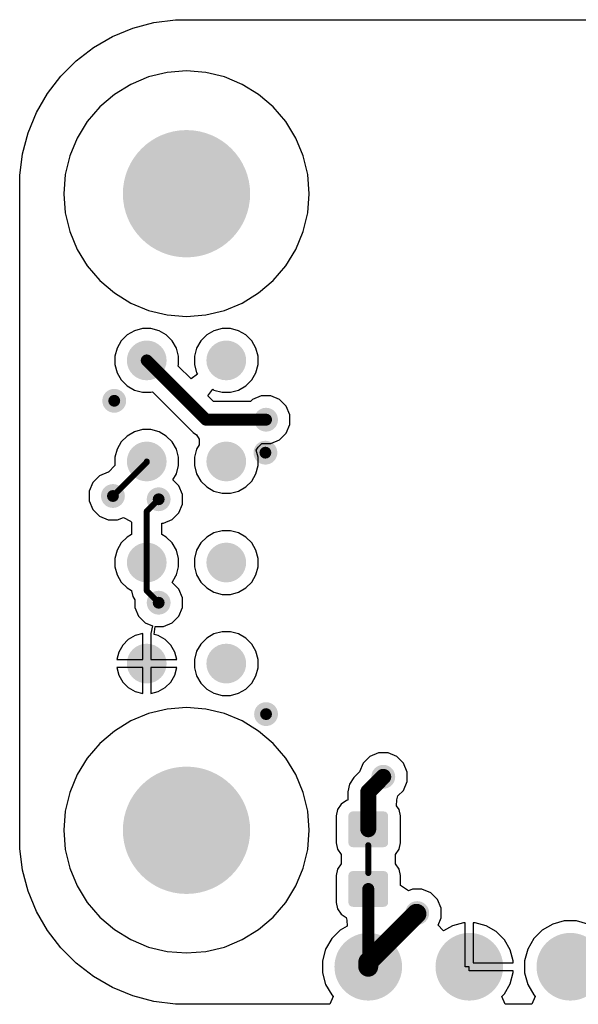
# Model space of a CAD drawing. Header units: inches. Extents: x 0.3 to 40.7, y 0.3 to 25.1.
# Tile 1 of 4: x 0.3 to 14.4, y 0.3 to 25.1. Entities that reach past the tile are written whole.
import ezdxf

# ---------------------------------------------------------------- set-up
doc = ezdxf.new("R2010")
doc.units = ezdxf.units.IN
for name, color, linetype in [('BOTTOM', 5, 'Continuous'), ('Pad Holes', 156, 'Continuous'), ('Via Holes', 16, 'Continuous')]:
    doc.layers.add(name, color=color, linetype=linetype)

# ---------------------------------------------------------------- blocks, each defined once
blk = doc.blocks.new('TP_1_00MM_B_1435')
at = {"layer": 'BOTTOM'}
h = blk.add_hatch(color=5, dxfattribs=at)
edge = h.paths.add_edge_path()
edge.add_arc((0, 0), 0.5, 0, 360)
blk = doc.blocks.new('SJ_0603_CLOSED_B_1442')
at = {"layer": 'BOTTOM'}
h = blk.add_hatch(color=5, dxfattribs=at)
edge = h.paths.add_edge_path()
edge.add_arc((-0.412, -0.388), 0.112, 270, 360)
edge.add_line((-0.3, -0.388), (-0.3, 0.388))
edge.add_arc((-0.412, 0.388), 0.112, 0, 90)
edge.add_line((-0.412, 0.5), (-1.087, 0.5))
edge.add_arc((-1.087, 0.388), 0.112, 90, 180)
edge.add_line((-1.2, 0.388), (-1.2, -0.388))
edge.add_arc((-1.087, -0.388), 0.112, 180, 270)
edge.add_line((-1.087, -0.5), (-0.412, -0.5))
h = blk.add_hatch(color=5, dxfattribs=at)
edge = h.paths.add_edge_path()
edge.add_arc((0.412, 0.388), 0.112, 90, 180)
edge.add_line((0.3, 0.388), (0.3, -0.388))
edge.add_arc((0.412, -0.388), 0.112, 180, 270)
edge.add_line((0.412, -0.5), (1.087, -0.5))
edge.add_arc((1.087, -0.388), 0.112, 270, 360)
edge.add_line((1.2, -0.388), (1.2, 0.388))
edge.add_arc((1.087, 0.388), 0.112, 0, 90)
edge.add_line((1.087, 0.5), (0.412, 0.5))
at = {"layer": 'BOTTOM', "const_width": 0.15}
blk.add_lwpolyline([(-0.35, 0), (0.35, 0)], dxfattribs=at)
at = {"layer": 'BOTTOM', "const_width": 0.075}
for points in [[(-0.387, 0, 1), (-0.312, 0, 1)], [(0.312, 0, 1), (0.387, 0, 1)]]:
    blk.add_lwpolyline(points, format="xyb", close=True, dxfattribs=at)
blk = doc.blocks.new('TP_1_00MM_B_1460')
at = {"layer": 'BOTTOM'}
h = blk.add_hatch(color=5, dxfattribs=at)
edge = h.paths.add_edge_path()
edge.add_arc((0, 0), 0.5, 0, 360)
blk = doc.blocks.new('TP_1_00MM_B_1461')
at = {"layer": 'BOTTOM'}
h = blk.add_hatch(color=5, dxfattribs=at)
edge = h.paths.add_edge_path()
edge.add_arc((0, 0), 0.5, 0, 360)
blk = doc.blocks.new('TP_1_00MM_B_1462')
at = {"layer": 'BOTTOM'}
h = blk.add_hatch(color=5, dxfattribs=at)
edge = h.paths.add_edge_path()
edge.add_arc((0, 0), 0.5, 0, 360)
blk = doc.blocks.new('TP_1_00MM_B_1463')
at = {"layer": 'BOTTOM'}
h = blk.add_hatch(color=5, dxfattribs=at)
edge = h.paths.add_edge_path()
edge.add_arc((0, 0), 0.5, 0, 360)
blk = doc.blocks.new('TP_1_00MM_B_1464')
at = {"layer": 'BOTTOM'}
h = blk.add_hatch(color=5, dxfattribs=at)
edge = h.paths.add_edge_path()
edge.add_arc((0, 0), 0.5, 0, 360)
blk = doc.blocks.new('TP_1_00MM_B_1465')
at = {"layer": 'BOTTOM'}
h = blk.add_hatch(color=5, dxfattribs=at)
edge = h.paths.add_edge_path()
edge.add_arc((0, 0), 0.5, 0, 360)
blk = doc.blocks.new('TP_1_00MM_B_1466')
at = {"layer": 'BOTTOM'}
h = blk.add_hatch(color=5, dxfattribs=at)
edge = h.paths.add_edge_path()
edge.add_arc((0, 0), 0.5, 0, 360)
blk = doc.blocks.new('PIN_HEADER_2_54___VERT__1_10POS_1467')
at = {"layer": 'BOTTOM'}
h = blk.add_hatch(color=5, dxfattribs=at)
edge = h.paths.add_edge_path()
edge.add_arc((-11.43, 0), 0.85, 0, 360)
h = blk.add_hatch(color=5, dxfattribs=at)
edge = h.paths.add_edge_path()
edge.add_arc((-8.89, 0), 0.85, 0, 360)
h = blk.add_hatch(color=5, dxfattribs=at)
edge = h.paths.add_edge_path()
edge.add_arc((-6.35, 0), 0.85, 0, 360)
h = blk.add_hatch(color=5, dxfattribs=at)
edge = h.paths.add_edge_path()
edge.add_arc((-3.81, 0), 0.85, 0, 360)
h = blk.add_hatch(color=5, dxfattribs=at)
edge = h.paths.add_edge_path()
edge.add_arc((-1.27, 0), 0.85, 0, 360)
h = blk.add_hatch(color=5, dxfattribs=at)
edge = h.paths.add_edge_path()
edge.add_arc((1.27, 0), 0.85, 0, 360)
h = blk.add_hatch(color=5, dxfattribs=at)
edge = h.paths.add_edge_path()
edge.add_arc((3.81, 0), 0.85, 0, 360)
h = blk.add_hatch(color=5, dxfattribs=at)
edge = h.paths.add_edge_path()
edge.add_arc((6.35, 0), 0.85, 0, 360)
h = blk.add_hatch(color=5, dxfattribs=at)
edge = h.paths.add_edge_path()
edge.add_arc((8.89, 0), 0.85, 0, 360)
h = blk.add_hatch(color=5, dxfattribs=at)
edge = h.paths.add_edge_path()
edge.add_arc((11.43, 0), 0.85, 0, 360)
at = {"layer": 'Pad Holes'}
h = blk.add_hatch(color=7, dxfattribs=at)
edge = h.paths.add_edge_path()
edge.add_arc((-11.43, 0), 0.5, 0, 360)
h = blk.add_hatch(color=7, dxfattribs=at)
edge = h.paths.add_edge_path()
edge.add_arc((-8.89, 0), 0.5, 0, 360)
h = blk.add_hatch(color=7, dxfattribs=at)
edge = h.paths.add_edge_path()
edge.add_arc((-6.35, 0), 0.5, 0, 360)
h = blk.add_hatch(color=7, dxfattribs=at)
edge = h.paths.add_edge_path()
edge.add_arc((-3.81, 0), 0.5, 0, 360)
h = blk.add_hatch(color=7, dxfattribs=at)
edge = h.paths.add_edge_path()
edge.add_arc((-1.27, 0), 0.5, 0, 360)
h = blk.add_hatch(color=7, dxfattribs=at)
edge = h.paths.add_edge_path()
edge.add_arc((1.27, 0), 0.5, 0, 360)
h = blk.add_hatch(color=7, dxfattribs=at)
edge = h.paths.add_edge_path()
edge.add_arc((3.81, 0), 0.5, 0, 360)
h = blk.add_hatch(color=7, dxfattribs=at)
edge = h.paths.add_edge_path()
edge.add_arc((6.35, 0), 0.5, 0, 360)
h = blk.add_hatch(color=7, dxfattribs=at)
edge = h.paths.add_edge_path()
edge.add_arc((8.89, 0), 0.5, 0, 360)
h = blk.add_hatch(color=7, dxfattribs=at)
edge = h.paths.add_edge_path()
edge.add_arc((11.43, 0), 0.5, 0, 360)

msp = doc.modelspace()

# ---------------------------------------------------------------- hatches: boundary and pattern name
at = {"layer": 'BOTTOM'}
h = msp.add_hatch(color=5, dxfattribs=at)
edge = h.paths.add_edge_path()
edge.add_arc((4.5, 20.68), 1.5, 0, 360)
h = msp.add_hatch(color=5, dxfattribs=at)
edge = h.paths.add_edge_path()
edge.add_arc((2.683, 15.475), 0.3, 0, 360)
h = msp.add_hatch(color=5, dxfattribs=at)
edge = h.paths.add_edge_path()
edge.add_arc((6.5, 15), 0.3, 0, 360)
h = msp.add_hatch(color=5, dxfattribs=at)
edge = h.paths.add_edge_path()
edge.add_arc((6.484, 14.171), 0.3, 0, 360)
h = msp.add_hatch(color=5, dxfattribs=at)
edge = h.paths.add_edge_path()
edge.add_arc((2.65, 13.082), 0.3, 0, 360)
h = msp.add_hatch(color=5, dxfattribs=at)
edge = h.paths.add_edge_path()
edge.add_arc((3.8, 13), 0.3, 0, 360)
h = msp.add_hatch(color=5, dxfattribs=at)
edge = h.paths.add_edge_path()
edge.add_arc((3.8, 10.4), 0.3, 0, 360)
h = msp.add_hatch(color=5, dxfattribs=at)
edge = h.paths.add_edge_path()
edge.add_arc((6.5, 7.6), 0.3, 0, 360)
h = msp.add_hatch(color=5, dxfattribs=at)
edge = h.paths.add_edge_path()
edge.add_arc((9.447, 6.024), 0.3, 0, 360)
h = msp.add_hatch(color=5, dxfattribs=at)
edge = h.paths.add_edge_path()
edge.add_arc((4.5, 4.68), 1.5, 0, 360)
h = msp.add_hatch(color=5, dxfattribs=at)
edge = h.paths.add_edge_path()
edge.add_arc((10.3, 2.6), 0.3, 0, 360)
at = {"layer": 'Pad Holes'}
h = msp.add_hatch(color=7, dxfattribs=at)
edge = h.paths.add_edge_path()
edge.add_arc((4.5, 20.68), 1.6, 0, 360)
h = msp.add_hatch(color=7, dxfattribs=at)
edge = h.paths.add_edge_path()
edge.add_arc((4.5, 4.68), 1.6, 0, 360)
at = {"layer": 'Via Holes'}
h = msp.add_hatch(color=7, dxfattribs=at)
edge = h.paths.add_edge_path()
edge.add_arc((2.683, 15.475), 0.15, 0, 360)
h = msp.add_hatch(color=7, dxfattribs=at)
edge = h.paths.add_edge_path()
edge.add_arc((6.5, 15), 0.15, 0, 360)
h = msp.add_hatch(color=7, dxfattribs=at)
edge = h.paths.add_edge_path()
edge.add_arc((6.484, 14.171), 0.15, 0, 360)
h = msp.add_hatch(color=7, dxfattribs=at)
edge = h.paths.add_edge_path()
edge.add_arc((2.65, 13.082), 0.15, 0, 360)
h = msp.add_hatch(color=7, dxfattribs=at)
edge = h.paths.add_edge_path()
edge.add_arc((3.8, 13), 0.15, 0, 360)
h = msp.add_hatch(color=7, dxfattribs=at)
edge = h.paths.add_edge_path()
edge.add_arc((3.8, 10.4), 0.15, 0, 360)
h = msp.add_hatch(color=7, dxfattribs=at)
edge = h.paths.add_edge_path()
edge.add_arc((6.5, 7.6), 0.15, 0, 360)
h = msp.add_hatch(color=7, dxfattribs=at)
edge = h.paths.add_edge_path()
edge.add_arc((9.447, 6.024), 0.15, 0, 360)
h = msp.add_hatch(color=7, dxfattribs=at)
edge = h.paths.add_edge_path()
edge.add_arc((10.3, 2.6), 0.15, 0, 360)

# ---------------------------------------------------------------- linework, layer by layer
at = {"layer": 'BOTTOM'}
for p, q in [((3.68, 24.982), (4.225, 25.054)), ((4.225, 25.054), (4.5, 25.054)), ((4.5, 25.054), (15.79, 25.054)), ((2.641, 24.63), (3.149, 24.84)), ((3.149, 24.84), (3.68, 24.982)), ((2.165, 24.355), (2.641, 24.63)), ((1.729, 24.02), (2.165, 24.355)), ((1.34, 23.631), (1.729, 24.02)), ((4.5, 23.765), (4.017, 23.727)), ((4.983, 23.727), (4.5, 23.765)), ((1.005, 23.195), (1.34, 23.631)), ((3.547, 23.614), (3.1, 23.428)), ((4.017, 23.727), (3.547, 23.614)), ((5.453, 23.614), (4.983, 23.727)), ((5.9, 23.428), (5.453, 23.614)), ((3.1, 23.428), (2.687, 23.175)), ((6.313, 23.175), (5.9, 23.428)), ((0.73, 22.719), (1.005, 23.195)), ((2.687, 23.175), (2.319, 22.861)), ((6.681, 22.861), (6.313, 23.175)), ((2.319, 22.861), (2.005, 22.493)), ((6.995, 22.493), (6.681, 22.861)), ((0.52, 22.211), (0.73, 22.719)), ((2.005, 22.493), (1.752, 22.08)), ((7.248, 22.08), (6.995, 22.493)), ((0.378, 21.68), (0.52, 22.211)), ((1.752, 22.08), (1.566, 21.633)), ((7.434, 21.633), (7.248, 22.08)), ((0.306, 21.135), (0.378, 21.68)), ((1.566, 21.633), (1.453, 21.163)), ((7.547, 21.163), (7.434, 21.633)), ((0.306, 20.86), (0.306, 21.135)), ((1.453, 21.163), (1.416, 20.68)), ((7.585, 20.68), (7.547, 21.163)), ((0.306, 4.5), (0.306, 20.86)), ((1.416, 20.68), (1.453, 20.197)), ((7.547, 20.197), (7.585, 20.68)), ((1.453, 20.197), (1.566, 19.727)), ((7.434, 19.727), (7.547, 20.197)), ((1.566, 19.727), (1.752, 19.28)), ((7.248, 19.28), (7.434, 19.727)), ((1.752, 19.28), (2.005, 18.867)), ((6.995, 18.867), (7.248, 19.28)), ((2.005, 18.867), (2.319, 18.499)), ((6.681, 18.499), (6.995, 18.867)), ((2.319, 18.499), (2.687, 18.185)), ((6.313, 18.185), (6.681, 18.499)), ((2.687, 18.185), (3.1, 17.932)), ((5.9, 17.932), (6.313, 18.185)), ((3.1, 17.932), (3.547, 17.746)), ((5.453, 17.746), (5.9, 17.932)), ((3.547, 17.746), (4.017, 17.633)), ((4.017, 17.633), (4.5, 17.596)), ((4.5, 17.596), (4.983, 17.633)), ((4.983, 17.633), (5.453, 17.746)), ((3.009, 17.13), (2.86, 16.981)), ((3.191, 17.235), (3.009, 17.13)), ((3.395, 17.29), (3.191, 17.235)), ((3.605, 17.29), (3.395, 17.29)), ((3.809, 17.235), (3.605, 17.29)), ((3.991, 17.13), (3.809, 17.235)), ((4.14, 16.981), (3.991, 17.13)), ((5.009, 17.13), (4.86, 16.981)), ((5.191, 17.235), (5.009, 17.13)), ((5.395, 17.29), (5.191, 17.235)), ((5.605, 17.29), (5.395, 17.29)), ((5.809, 17.235), (5.605, 17.29)), ((5.991, 17.13), (5.809, 17.235)), ((6.14, 16.981), (5.991, 17.13)), ((2.86, 16.981), (2.755, 16.799)), ((4.246, 16.799), (4.14, 16.981)), ((4.86, 16.981), (4.755, 16.799)), ((6.246, 16.799), (6.14, 16.981)), ((2.755, 16.799), (2.7, 16.595)), ((2.7, 16.595), (2.7, 16.385)), ((4.3, 16.595), (4.246, 16.799)), ((4.3, 16.385), (4.3, 16.595)), ((4.755, 16.799), (4.7, 16.595)), ((4.7, 16.595), (4.7, 16.385)), ((6.3, 16.595), (6.246, 16.799)), ((6.3, 16.385), (6.3, 16.595)), ((2.7, 16.385), (2.755, 16.181)), ((4.29, 16.349), (4.3, 16.385)), ((4.614, 16.025), (4.29, 16.349)), ((4.7, 16.385), (4.755, 16.181)), ((6.246, 16.181), (6.3, 16.385)), ((2.755, 16.181), (2.86, 15.999)), ((4.774, 16.148), (4.614, 16.025)), ((4.755, 16.181), (4.774, 16.148)), ((6.14, 15.999), (6.246, 16.181)), ((2.86, 15.999), (3.009, 15.85)), ((3.009, 15.85), (3.191, 15.745)), ((5.809, 15.745), (5.991, 15.85)), ((5.991, 15.85), (6.14, 15.999)), ((3.191, 15.745), (3.395, 15.69)), ((3.395, 15.69), (3.605, 15.69)), ((3.605, 15.69), (3.641, 15.7)), ((3.641, 15.7), (4.666, 14.676)), ((5.035, 15.604), (5.158, 15.764)), ((5.18, 15.459), (5.035, 15.604)), ((5.158, 15.764), (5.191, 15.745)), ((5.191, 15.745), (5.395, 15.69)), ((5.395, 15.69), (5.605, 15.69)), ((5.605, 15.69), (5.809, 15.745)), ((6.381, 15.6), (6.16, 15.509)), ((6.619, 15.6), (6.381, 15.6)), ((6.84, 15.509), (6.619, 15.6)), ((6.11, 15.459), (5.18, 15.459)), ((6.16, 15.509), (6.11, 15.459)), ((7.009, 15.34), (6.84, 15.509)), ((7.1, 15.119), (7.009, 15.34)), ((7.1, 14.881), (7.1, 15.119)), ((7.009, 14.66), (7.1, 14.881)), ((3.191, 14.695), (3.009, 14.59)), ((3.395, 14.75), (3.191, 14.695)), ((3.605, 14.75), (3.395, 14.75)), ((3.809, 14.695), (3.605, 14.75)), ((3.991, 14.59), (3.809, 14.695)), ((4.666, 14.676), (4.753, 14.617)), ((4.753, 14.617), (4.816, 14.513)), ((6.84, 14.491), (7.009, 14.66)), ((2.86, 14.441), (2.755, 14.259)), ((3.009, 14.59), (2.86, 14.441)), ((4.14, 14.441), (3.991, 14.59)), ((4.245, 14.259), (4.14, 14.441)), ((4.819, 14.371), (4.755, 14.259)), ((4.816, 14.513), (4.819, 14.371)), ((6.301, 14.312), (6.395, 14.4)), ((6.395, 14.4), (6.619, 14.4)), ((6.619, 14.4), (6.84, 14.491)), ((2.755, 14.259), (2.7, 14.055)), ((4.3, 14.055), (4.245, 14.259)), ((4.755, 14.259), (4.7, 14.055)), ((6.251, 14.237), (6.301, 14.312)), ((6.3, 14.055), (6.251, 14.237)), ((2.7, 14.055), (2.7, 13.845)), ((4.3, 13.845), (4.3, 14.055)), ((4.7, 14.055), (4.7, 13.845)), ((6.3, 13.845), (6.3, 14.055)), ((2.531, 13.682), (2.31, 13.59)), ((2.537, 13.682), (2.531, 13.682)), ((2.7, 13.845), (2.537, 13.682)), ((4.158, 13.49), (4.245, 13.641)), ((4.245, 13.641), (4.3, 13.845)), ((4.7, 13.845), (4.755, 13.641)), ((4.755, 13.641), (4.86, 13.459)), ((6.14, 13.459), (6.246, 13.641)), ((6.246, 13.641), (6.3, 13.845)), ((2.141, 13.422), (2.05, 13.201)), ((2.31, 13.59), (2.141, 13.422)), ((4.309, 13.34), (4.158, 13.49)), ((4.86, 13.459), (5.009, 13.31)), ((5.991, 13.31), (6.14, 13.459)), ((2.05, 13.201), (2.05, 12.962)), ((4.4, 13.119), (4.309, 13.34)), ((4.4, 12.881), (4.4, 13.119)), ((5.009, 13.31), (5.191, 13.205)), ((5.191, 13.205), (5.395, 13.15)), ((5.395, 13.15), (5.605, 13.15)), ((5.605, 13.15), (5.809, 13.205)), ((5.809, 13.205), (5.991, 13.31)), ((2.05, 12.962), (2.141, 12.742)), ((4.309, 12.66), (4.4, 12.881)), ((2.141, 12.742), (2.31, 12.573)), ((4.14, 12.491), (4.309, 12.66)), ((2.31, 12.573), (2.531, 12.482)), ((2.531, 12.482), (2.769, 12.482)), ((2.769, 12.482), (2.918, 12.543)), ((2.918, 12.543), (3.096, 12.451)), ((3.096, 12.451), (3.118, 12.426)), ((3.118, 12.426), (3.118, 12.113)), ((3.882, 12.113), (3.882, 12.4)), ((3.882, 12.4), (3.919, 12.4)), ((3.919, 12.4), (4.14, 12.491)), ((5.191, 12.155), (5.009, 12.05)), ((5.395, 12.21), (5.191, 12.155)), ((5.605, 12.21), (5.395, 12.21)), ((5.809, 12.155), (5.605, 12.21)), ((5.991, 12.05), (5.809, 12.155)), ((2.86, 11.901), (2.755, 11.719)), ((3.009, 12.05), (2.86, 11.901)), ((3.118, 12.113), (3.009, 12.05)), ((3.991, 12.05), (3.882, 12.113)), ((4.14, 11.901), (3.991, 12.05)), ((4.245, 11.719), (4.14, 11.901)), ((4.86, 11.901), (4.755, 11.719)), ((5.009, 12.05), (4.86, 11.901)), ((6.14, 11.901), (5.991, 12.05)), ((6.246, 11.719), (6.14, 11.901)), ((2.755, 11.719), (2.7, 11.515)), ((4.3, 11.515), (4.245, 11.719)), ((4.755, 11.719), (4.7, 11.515)), ((6.3, 11.515), (6.246, 11.719)), ((2.7, 11.515), (2.7, 11.305)), ((4.3, 11.305), (4.3, 11.515)), ((4.7, 11.515), (4.7, 11.305)), ((6.3, 11.305), (6.3, 11.515)), ((2.7, 11.305), (2.755, 11.101)), ((4.245, 11.101), (4.3, 11.305)), ((4.7, 11.305), (4.755, 11.101)), ((6.246, 11.101), (6.3, 11.305)), ((2.755, 11.101), (2.86, 10.919)), ((2.86, 10.919), (3.009, 10.77)), ((4.14, 10.909), (4.232, 11.078)), ((4.309, 10.74), (4.14, 10.909)), ((4.232, 11.078), (4.245, 11.101)), ((4.755, 11.101), (4.86, 10.919)), ((4.86, 10.919), (5.009, 10.77)), ((5.991, 10.77), (6.14, 10.919)), ((6.14, 10.919), (6.246, 11.101)), ((3.009, 10.77), (3.118, 10.707)), ((3.118, 10.707), (3.118, 10.7)), ((3.118, 10.7), (3.147, 10.554)), ((4.4, 10.519), (4.309, 10.74)), ((5.009, 10.77), (5.191, 10.665)), ((5.191, 10.665), (5.395, 10.61)), ((5.605, 10.61), (5.809, 10.665)), ((5.809, 10.665), (5.991, 10.77)), ((3.147, 10.554), (3.2, 10.474)), ((3.2, 10.474), (3.2, 10.281)), ((4.4, 10.281), (4.4, 10.519)), ((5.395, 10.61), (5.605, 10.61)), ((3.2, 10.281), (3.291, 10.06)), ((4.309, 10.06), (4.4, 10.281)), ((3.291, 10.06), (3.46, 9.891)), ((4.14, 9.891), (4.309, 10.06)), ((3.46, 9.891), (3.642, 9.816)), ((3.642, 9.816), (3.6, 9.627)), ((3.689, 9.6), (3.715, 9.8)), ((3.715, 9.8), (3.919, 9.8)), ((3.919, 9.8), (4.14, 9.891)), ((5.395, 9.67), (5.191, 9.615)), ((5.605, 9.67), (5.395, 9.67)), ((5.809, 9.615), (5.605, 9.67)), ((3.037, 9.473), (2.897, 9.333)), ((3.209, 9.573), (3.037, 9.473)), ((3.4, 9.624), (3.209, 9.573)), ((3.4, 8.97), (3.4, 9.624)), ((3.6, 9.627), (3.6, 8.97)), ((3.791, 9.573), (3.689, 9.6)), ((3.963, 9.473), (3.791, 9.573)), ((4.103, 9.333), (3.963, 9.473)), ((5.009, 9.51), (4.86, 9.361)), ((5.191, 9.615), (5.009, 9.51)), ((5.991, 9.51), (5.809, 9.615)), ((6.14, 9.361), (5.991, 9.51)), ((2.797, 9.161), (2.746, 8.97)), ((2.897, 9.333), (2.797, 9.161)), ((4.203, 9.161), (4.103, 9.333)), ((4.254, 8.97), (4.203, 9.161)), ((4.755, 9.179), (4.7, 8.975)), ((4.86, 9.361), (4.755, 9.179)), ((6.246, 9.179), (6.14, 9.361)), ((6.3, 8.975), (6.246, 9.179)), ((2.746, 8.97), (3.4, 8.97)), ((3.6, 8.97), (4.254, 8.97)), ((4.7, 8.975), (4.7, 8.765)), ((6.3, 8.765), (6.3, 8.975)), ((3.4, 8.77), (2.746, 8.77)), ((2.746, 8.77), (2.797, 8.579)), ((3.4, 8.116), (3.4, 8.77)), ((4.254, 8.77), (3.6, 8.77)), ((3.6, 8.77), (3.6, 8.116)), ((4.203, 8.579), (4.254, 8.77)), ((4.7, 8.765), (4.755, 8.561)), ((6.246, 8.561), (6.3, 8.765)), ((2.797, 8.579), (2.897, 8.407)), ((4.103, 8.407), (4.203, 8.579)), ((4.755, 8.561), (4.86, 8.379)), ((6.14, 8.379), (6.246, 8.561)), ((2.897, 8.407), (3.037, 8.267)), ((3.037, 8.267), (3.209, 8.167)), ((3.209, 8.167), (3.4, 8.116)), ((3.6, 8.116), (3.791, 8.167)), ((3.791, 8.167), (3.963, 8.267)), ((3.963, 8.267), (4.103, 8.407)), ((4.86, 8.379), (5.009, 8.23)), ((5.009, 8.23), (5.191, 8.125)), ((5.809, 8.125), (5.991, 8.23)), ((5.991, 8.23), (6.14, 8.379)), ((5.191, 8.125), (5.395, 8.07)), ((5.395, 8.07), (5.605, 8.07)), ((5.605, 8.07), (5.809, 8.125)), ((4.017, 7.727), (3.547, 7.614)), ((4.5, 7.765), (4.017, 7.727)), ((4.983, 7.727), (4.5, 7.765)), ((5.453, 7.614), (4.983, 7.727)), ((3.1, 7.428), (2.687, 7.175)), ((3.547, 7.614), (3.1, 7.428)), ((5.9, 7.428), (5.453, 7.614)), ((6.313, 7.175), (5.9, 7.428)), ((2.687, 7.175), (2.319, 6.861)), ((6.681, 6.861), (6.313, 7.175)), ((2.319, 6.861), (2.005, 6.493)), ((6.995, 6.493), (6.681, 6.861)), ((2.005, 6.493), (1.752, 6.08)), ((7.248, 6.08), (6.995, 6.493)), ((9.107, 6.533), (8.939, 6.364)), ((9.328, 6.624), (9.107, 6.533)), ((9.567, 6.624), (9.328, 6.624)), ((9.787, 6.533), (9.567, 6.624)), ((9.956, 6.364), (9.787, 6.533)), ((8.939, 6.364), (8.848, 6.146)), ((10.047, 6.143), (9.956, 6.364)), ((1.752, 6.08), (1.566, 5.633)), ((7.434, 5.633), (7.248, 6.08)), ((8.71, 6.007), (8.599, 5.842)), ((8.848, 6.146), (8.71, 6.007)), ((10.047, 5.905), (10.047, 6.143)), ((8.599, 5.842), (8.56, 5.647)), ((9.956, 5.684), (10.047, 5.905)), ((1.566, 5.633), (1.453, 5.163)), ((7.547, 5.163), (7.434, 5.633)), ((8.56, 5.647), (8.56, 5.439)), ((9.783, 5.297), (9.786, 5.447)), ((9.786, 5.447), (9.813, 5.542)), ((9.813, 5.542), (9.956, 5.684)), ((8.294, 5.203), (8.262, 5.043)), ((8.385, 5.34), (8.294, 5.203)), ((8.522, 5.431), (8.385, 5.34)), ((8.56, 5.439), (8.522, 5.431)), ((9.846, 5.203), (9.783, 5.297)), ((9.878, 5.043), (9.846, 5.203)), ((1.453, 5.163), (1.416, 4.68)), ((7.585, 4.68), (7.547, 5.163)), ((8.262, 5.043), (8.262, 4.368)), ((9.878, 4.368), (9.878, 5.043)), ((0.306, 4.225), (0.306, 4.5)), ((1.416, 4.68), (1.453, 4.197)), ((7.547, 4.197), (7.585, 4.68)), ((0.378, 3.68), (0.306, 4.225)), ((8.262, 4.368), (8.294, 4.207)), ((9.846, 4.207), (9.878, 4.368)), ((1.453, 4.197), (1.566, 3.727)), ((7.434, 3.727), (7.547, 4.197)), ((8.294, 4.207), (8.385, 4.07)), ((8.385, 4.07), (8.385, 3.84)), ((9.755, 4.07), (9.846, 4.207)), ((9.755, 3.84), (9.755, 4.07)), ((1.566, 3.727), (1.752, 3.28)), ((7.248, 3.28), (7.434, 3.727)), ((8.385, 3.84), (8.294, 3.703)), ((9.846, 3.703), (9.755, 3.84)), ((0.52, 3.149), (0.378, 3.68)), ((8.294, 3.703), (8.262, 3.543)), ((8.262, 3.543), (8.262, 2.868)), ((9.878, 3.543), (9.846, 3.703)), ((9.878, 3.288), (9.878, 3.543)), ((1.752, 3.28), (2.005, 2.867)), ((6.995, 2.867), (7.248, 3.28)), ((10.078, 3.158), (9.878, 3.288)), ((0.73, 2.641), (0.52, 3.149)), ((10.181, 3.2), (10.078, 3.158)), ((10.419, 3.2), (10.181, 3.2)), ((10.64, 3.109), (10.419, 3.2)), ((10.809, 2.94), (10.64, 3.109)), ((2.005, 2.867), (2.319, 2.499)), ((6.681, 2.499), (6.995, 2.867)), ((8.262, 2.868), (8.294, 2.707)), ((10.9, 2.719), (10.809, 2.94)), ((1.005, 2.165), (0.73, 2.641)), ((2.319, 2.499), (2.687, 2.185)), ((6.313, 2.185), (6.681, 2.499)), ((8.294, 2.707), (8.385, 2.57)), ((8.385, 2.57), (8.511, 2.486)), ((8.511, 2.486), (8.527, 2.42)), ((10.823, 2.295), (10.9, 2.481)), ((10.9, 2.481), (10.9, 2.719)), ((8.539, 2.272), (8.364, 2.17)), ((8.527, 2.42), (8.539, 2.272)), ((10.941, 2.168), (10.823, 2.295)), ((11.184, 2.279), (10.964, 2.152)), ((11.465, 2.354), (11.184, 2.279)), ((11.51, 2.354), (11.465, 2.354)), ((11.51, 1.25), (11.51, 2.354)), ((11.755, 2.354), (11.71, 2.354)), ((11.71, 2.354), (11.71, 1.35)), ((12.036, 2.279), (11.755, 2.354)), ((12.288, 2.133), (12.036, 2.279)), ((13.706, 2.322), (13.444, 2.17)), ((13.999, 2.4), (13.706, 2.322)), ((14.301, 2.4), (13.999, 2.4)), ((14.594, 2.322), (14.301, 2.4)), ((1.34, 1.729), (1.005, 2.165)), ((2.687, 2.185), (3.1, 1.932)), ((5.9, 1.932), (6.313, 2.185)), ((8.364, 2.17), (8.15, 1.956)), ((10.964, 2.152), (10.941, 2.168)), ((12.493, 1.928), (12.288, 2.133)), ((13.444, 2.17), (13.23, 1.956)), ((3.1, 1.932), (3.547, 1.746)), ((3.547, 1.746), (4.017, 1.633)), ((4.983, 1.633), (5.453, 1.746)), ((5.453, 1.746), (5.9, 1.932)), ((8.15, 1.956), (7.998, 1.694)), ((12.639, 1.676), (12.493, 1.928)), ((13.23, 1.956), (13.078, 1.694)), ((1.729, 1.34), (1.34, 1.729)), ((4.017, 1.633), (4.5, 1.596)), ((4.5, 1.596), (4.983, 1.633)), ((7.998, 1.694), (7.92, 1.401)), ((12.714, 1.395), (12.639, 1.676)), ((13.078, 1.694), (13, 1.401)), ((2.165, 1.005), (1.729, 1.34)), ((7.92, 1.401), (7.92, 1.099)), ((11.61, 1.25), (11.51, 1.25)), ((11.61, 1.15), (11.61, 1.25)), ((11.71, 1.35), (12.714, 1.35)), ((12.714, 1.35), (12.714, 1.395)), ((13, 1.401), (13, 1.099)), ((2.641, 0.73), (2.165, 1.005)), ((7.92, 1.099), (7.998, 0.806)), ((12.714, 1.15), (11.61, 1.15)), ((12.639, 0.824), (12.714, 1.105)), ((12.714, 1.105), (12.714, 1.15)), ((13, 1.099), (13.078, 0.806)), ((7.998, 0.806), (8.15, 0.544)), ((12.493, 0.572), (12.639, 0.824)), ((13.078, 0.806), (13.23, 0.544)), ((3.149, 0.52), (2.641, 0.73)), ((3.68, 0.378), (3.149, 0.52)), ((8.188, 0.506), (8.105, 0.306)), ((8.15, 0.544), (8.188, 0.506)), ((12.427, 0.506), (12.493, 0.572)), ((12.51, 0.306), (12.427, 0.506)), ((13.268, 0.506), (13.185, 0.306)), ((13.23, 0.544), (13.268, 0.506)), ((4.225, 0.306), (3.68, 0.378)), ((4.5, 0.306), (4.225, 0.306)), ((8.105, 0.306), (4.5, 0.306)), ((13.185, 0.306), (12.51, 0.306))]:
    msp.add_line(p, q, dxfattribs=at)
for points, const_width in [([(3.5, 16.49), (4.99, 15)], 0.3), ([(4.99, 15), (6.5, 15)], 0.3), ([(2.65, 13.082), (3.5, 13.932)], 0.15), ([(3.5, 13.932), (3.5, 13.95)], 0.15), ([(3.5, 12.7), (3.8, 13)], 0.15), ([(3.5, 10.7), (3.5, 12.7)], 0.15), ([(3.5, 10.7), (3.8, 10.4)], 0.15), ([(9.07, 5.647), (9.447, 6.024)], 0.4), ([(9.07, 4.705), (9.07, 5.647)], 0.4), ([(9.07, 1.25), (9.07, 3.205)], 0.3), ([(9.07, 1.37), (10.281, 2.581)], 0.5), ([(9.07, 1.25), (9.07, 1.37)], 0.5)]:
    msp.add_lwpolyline(points, dxfattribs=dict(at, const_width=const_width))
for points, const_width in [([(3.425, 16.49, 1), (3.575, 16.49, 1)], 0.15), ([(4.915, 15, 1), (5.065, 15, 1)], 0.15), ([(4.915, 15, 1), (5.065, 15, 1)], 0.15), ([(6.425, 15, 1), (6.575, 15, 1)], 0.15), ([(3.463, 13.95, 1), (3.538, 13.95, 1)], 0.075), ([(3.463, 13.932, 1), (3.538, 13.932, 1)], 0.075), ([(3.463, 13.932, 1), (3.538, 13.932, 1)], 0.075), ([(2.613, 13.082, 1), (2.688, 13.082, 1)], 0.075), ([(3.762, 13, 1), (3.838, 13, 1)], 0.075), ([(3.463, 12.7, 1), (3.538, 12.7, 1)], 0.075), ([(3.463, 12.7, 1), (3.538, 12.7, 1)], 0.075), ([(3.463, 10.7, 1), (3.538, 10.7, 1)], 0.075), ([(3.463, 10.7, 1), (3.538, 10.7, 1)], 0.075), ([(3.762, 10.4, 1), (3.838, 10.4, 1)], 0.075), ([(9.347, 6.024, 1), (9.547, 6.024, 1)], 0.2), ([(8.97, 5.647, 1), (9.17, 5.647, 1)], 0.2), ([(8.97, 5.647, 1), (9.17, 5.647, 1)], 0.2), ([(8.97, 4.705, 1), (9.17, 4.705, 1)], 0.2), ([(8.995, 3.205, 1), (9.145, 3.205, 1)], 0.15), ([(10.156, 2.581, 1), (10.406, 2.581, 1)], 0.25), ([(8.945, 1.37, 1), (9.195, 1.37, 1)], 0.25), ([(8.945, 1.37, 1), (9.195, 1.37, 1)], 0.25), ([(8.945, 1.25, 1), (9.195, 1.25, 1)], 0.25), ([(8.995, 1.25, 1), (9.145, 1.25, 1)], 0.15)]:
    msp.add_lwpolyline(points, format="xyb", close=True, dxfattribs=dict(at, const_width=const_width))

# ---------------------------------------------------------------- block references
at = {"rotation": 90}
for name, p in [('TP_1_00MM_B_1435', (3.5, 16.49)), ('TP_1_00MM_B_1464', (3.5, 13.95)), ('TP_1_00MM_B_1465', (3.5, 11.41)), ('TP_1_00MM_B_1466', (3.5, 8.87)), ('SJ_0603_CLOSED_B_1442', (9.07, 3.955))]:
    msp.add_blockref(name, p, dxfattribs=at)
for name, p in [('TP_1_00MM_B_1463', (5.5, 16.49)), ('TP_1_00MM_B_1461', (5.5, 13.95)), ('TP_1_00MM_B_1460', (5.5, 11.41)), ('TP_1_00MM_B_1462', (5.5, 8.87)), ('PIN_HEADER_2_54___VERT__1_10POS_1467', (20.5, 1.25))]:
    msp.add_blockref(name, p)

doc.saveas('drawing.dxf')
